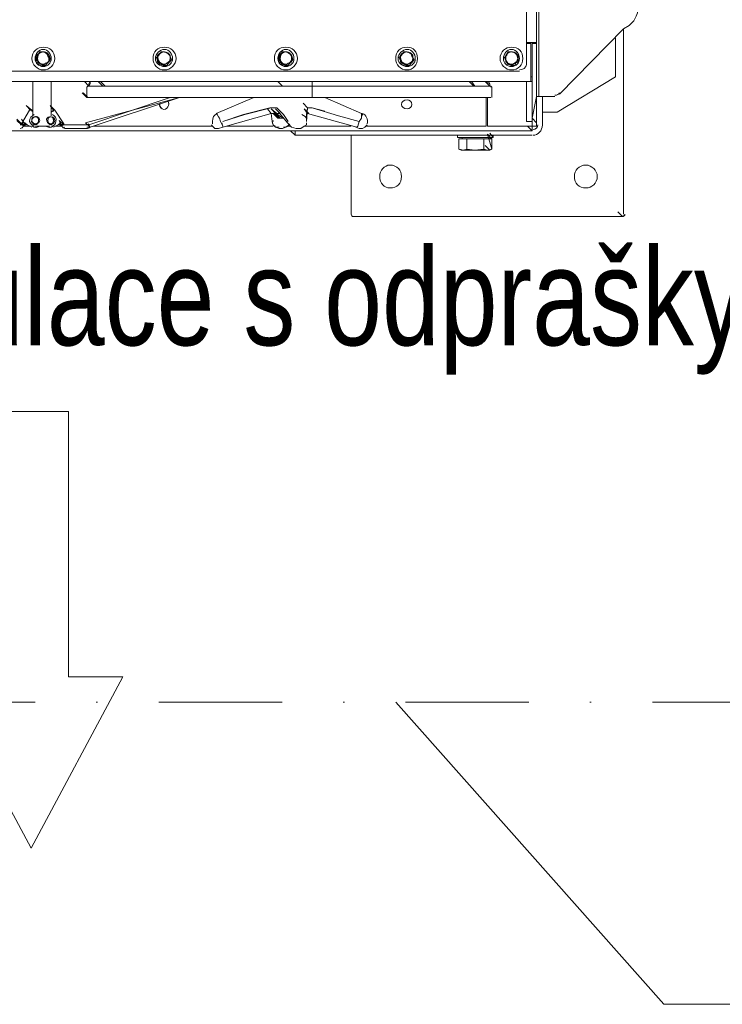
# Model space of a CAD drawing. Header units: millimetres. Extents: x 161070 to 520640, y 9197 to 248394.
# Tile 69 of 137: x 198451 to 199174, y 116426 to 117440. Entities that reach past the tile are written whole.
import ezdxf
from ezdxf.enums import TextEntityAlignment as Align

# ---------------------------------------------------------------- set-up
doc = ezdxf.new("R2010")
doc.units = ezdxf.units.MM
doc.header["$LTSCALE"] = 10
doc.linetypes.add('DASHDOT', pattern=[25.4, 12.7, -6.35, 0, -6.35])
doc.linetypes.add('DASHED2', pattern=[9.525, 6.35, -3.175])
doc.layers.add('VZT Tenka', color=30, linetype='Continuous', lineweight=15)
doc.styles.get("Standard").update_dxf_attribs({"font": 'ic-simplex.shx', "width": 0.8})

# ---------------------------------------------------------------- blocks, each defined once
blk = doc.blocks.new('*U1079', base_point=(136.785581, -160.374938))
at = {"linetype": 'ByBlock'}
for p, q in [((409.873515, -121.693594), (409.873515, -65.820542)), ((586.198007, -160.374938), (409.873515, -65.820542)), ((586.198007, -160.374938), (409.873515, -254.929334)), ((409.873515, -199.056281), (409.873515, -254.929334))]:
    blk.add_line(p, q, dxfattribs=at)
blk.add_lwpolyline([(409.873515, -199.056281), (136.785581, -199.056281), (136.785581, -121.693594), (409.873515, -121.693594)], dxfattribs=at)
blk = doc.blocks.new('*f3183')
at = {"color": 1, "linetype": 'Continuous', "lineweight": 20}
for points in [[(217553.7, 111945), (217553.7, 111945), (217564.3, 111945), (217564.3, 113515.9), (217553.7, 113515.9)], [(217553.7, 111922.6), (217553.7, 112972.6), (217553.7, 112972.6)], [(217553.7, 111922.6), (217553.7, 112972.6), (217553.7, 112972.6)], [(217564.3, 111889.6), (217566.6, 111889.6), (217566.6, 112947.9), (217564.3, 112947.9)], [(217653.8, 112878.4), (217659.7, 112874.8), (217664.4, 112871.3), (217666.8, 112866.6), (217668, 112863), (217668, 111975.7), (217666.8, 111972.1), (217664.4, 111967.4), (217659.7, 111962.7), (217653.8, 111959.2)], [(217587.9, 111892), (217653.8, 111959.2), (217653.8, 111959.2)], [(217653.8, 111768.3), (217653.8, 111959.2), (217653.8, 111959.2)], [(217653.8, 111768.3), (217653.8, 111959.2), (217653.8, 111959.2)], [(217645.6, 111949.7), (217645.6, 111909.7), (217585.5, 111873.2), (217570.2, 111873.2)], [(217558.4, 111943.9), (217553.7, 111943.9), (217553.7, 111943.9)], [(217558.4, 111914.4), (217558.4, 111943.9), (217558.4, 111943.9)], [(217559.6, 111945), (217559.6, 111943.9), (217559.6, 111943.9)], [(217564.3, 111870.8), (217564.3, 111943.9), (217559.6, 111943.9), (217559.6, 111870.8)], [(217564.3, 111945), (217564.3, 111943.9), (217564.3, 111943.9)], [(217056.4, 111935.6), (217052.8, 111935.6), (217050.5, 111932.1), (217048.1, 111929.7), (217050.5, 111926.2), (217051.7, 111922.6), (217055.2, 111921.5)], [(217052.8, 111934.4), (217049.3, 111932.1), (217049.3, 111928.5), (217049.3, 111925), (217052.8, 111923.8)], [(217058.7, 111934.4), (217056.4, 111935.6), (217052.8, 111934.4)], [(217061.1, 111925), (217063.4, 111927.4), (217061.1, 111930.9), (217059.9, 111934.4), (217056.4, 111935.6)], [(217062.3, 111928.5), (217062.3, 111932.1), (217058.7, 111934.4)], [(217058.7, 111923.8), (217062.3, 111925), (217062.3, 111928.5)], [(217181.3, 111935.6), (217177.8, 111935.6), (217175.4, 111932.1), (217173, 111929.7), (217174.2, 111926.2), (217176.6, 111922.6), (217180.1, 111921.5)], [(217177.8, 111934.4), (217174.2, 111932.1), (217174.2, 111928.5), (217174.2, 111925), (217177.8, 111923.8)], [(217183.6, 111934.4), (217180.1, 111935.6), (217177.8, 111934.4)], [(217187.2, 111930.9), (217184.8, 111934.4), (217181.3, 111935.6)], [(217187.2, 111928.5), (217187.2, 111932.1), (217183.6, 111934.4)], [(217183.6, 111923.8), (217187.2, 111925), (217187.2, 111928.5)], [(217186, 111925), (217188.4, 111927.4), (217187.2, 111930.9)], [(217306.2, 111935.6), (217302.7, 111935.6), (217300.3, 111932.1), (217298, 111929.7), (217300.3, 111926.2)], [(217301.5, 111934.4), (217299.1, 111932.1), (217299.1, 111928.5), (217299.1, 111925), (217301.5, 111923.8)], [(217308.6, 111934.4), (217306.2, 111935.6), (217301.5, 111934.4)], [(217312.1, 111930.9), (217309.7, 111934.4), (217306.2, 111935.6)], [(217312.1, 111928.5), (217312.1, 111932.1), (217308.6, 111934.4)], [(217308.6, 111923.8), (217312.1, 111925), (217312.1, 111928.5)], [(217310.9, 111925), (217313.3, 111927.4), (217312.1, 111930.9)], [(217431.1, 111935.6), (217427.6, 111935.6), (217425.2, 111932.1), (217422.9, 111929.7), (217424, 111926.2), (217425.2, 111922.6), (217429.9, 111921.5)], [(217427.6, 111934.4), (217424, 111932.1), (217424, 111928.5), (217424, 111925), (217427.6, 111923.8)], [(217433.5, 111934.4), (217429.9, 111935.6), (217427.6, 111934.4)], [(217435.8, 111930.9), (217434.7, 111934.4), (217431.1, 111935.6)], [(217437, 111928.5), (217437, 111932.1), (217433.5, 111934.4)], [(217433.5, 111923.8), (217437, 111925), (217437, 111928.5)], [(217435.8, 111925), (217438.2, 111927.4), (217435.8, 111930.9)], [(217538.4, 111935.6), (217534.8, 111935.6), (217533.6, 111932.1), (217531.3, 111929.7), (217532.5, 111926.2), (217534.8, 111922.6), (217538.4, 111921.5)], [(217534.8, 111934.4), (217532.5, 111932.1), (217532.5, 111928.5), (217532.5, 111925), (217534.8, 111923.8)], [(217541.9, 111934.4), (217538.4, 111935.6), (217534.8, 111934.4)], [(217544.2, 111930.9), (217543.1, 111934.4), (217538.4, 111935.6)], [(217545.4, 111928.5), (217545.4, 111932.1), (217541.9, 111934.4)], [(217541.9, 111923.8), (217545.4, 111925), (217545.4, 111928.5)], [(217543.1, 111925), (217545.4, 111927.4), (217544.2, 111930.9)], [(217052.8, 111923.8), (217056.4, 111921.5), (217058.7, 111923.8)], [(217055.2, 111921.5), (217058.7, 111921.5), (217061.1, 111925)], [(217177.8, 111923.8), (217180.1, 111921.5), (217183.6, 111923.8)], [(217180.1, 111921.5), (217183.6, 111921.5), (217186, 111925)], [(217300.3, 111926.2), (217301.5, 111922.6), (217305, 111921.5)], [(217301.5, 111923.8), (217306.2, 111921.5), (217308.6, 111923.8)], [(217305, 111921.5), (217308.6, 111921.5), (217310.9, 111925)], [(217427.6, 111923.8), (217429.9, 111921.5), (217433.5, 111923.8)], [(217429.9, 111921.5), (217433.5, 111921.5), (217435.8, 111925)], [(217534.8, 111923.8), (217538.4, 111921.5), (217541.9, 111923.8)], [(217538.4, 111921.5), (217541.9, 111921.5), (217543.1, 111925)], [(216565, 111915.6), (217546.6, 111915.6), (217546.6, 111915.6)], [(217558.4, 111914.4), (217558.4, 111905), (217558.4, 111905)], [(217559.6, 111909.7), (217558.4, 111909.7), (217558.4, 111909.7)], [(217553.7, 111905), (216557.9, 111905), (216557.9, 111905)], [(217045.8, 111869.6), (217045.8, 111905), (217045.8, 111905)], [(217064.6, 111905), (217064.6, 111869.6), (217064.6, 111869.6)], [(217103.5, 111900.3), (217098.8, 111905), (217098.8, 111905)], [(217103.5, 111900.3), (217098.8, 111905), (217098.8, 111905)], [(217102.3, 111900.3), (217101.2, 111899.1), (217101.2, 111888.5)], [(217101.2, 111899.1), (217102.3, 111900.3), (217103.5, 111900.3), (217104.7, 111900.3), (217107.1, 111900.3), (217110.6, 111900.3), (217114.1, 111900.3), (217120, 111900.3), (217130.6, 111900.3), (217143.6, 111900.3), (217158.9, 111900.3), (217175.4, 111900.3), (217195.4, 111900.3), (217215.5, 111900.3), (217236.7, 111900.3), (217285, 111900.3), (217333.3, 111900.3), (217333.3, 111899.1)], [(217333.3, 111899.1), (217333.3, 111888.5), (217285, 111888.5), (217236.7, 111888.5), (217215.5, 111888.5), (217194.3, 111888.5), (217174.2, 111888.5), (217157.7, 111888.5), (217142.4, 111888.5), (217130.6, 111888.5), (217117.7, 111888.5), (217112.9, 111888.5), (217109.4, 111888.5), (217107.1, 111888.5), (217104.7, 111888.5), (217102.3, 111888.5), (217101.2, 111888.5), (217101.2, 111899.1)], [(217104.7, 111905), (217103.5, 111902.6), (217103.5, 111900.3), (217103.5, 111900.3)], [(217333.3, 111905), (217333.3, 111900.3), (217285, 111900.3), (217237.9, 111900.3), (217215.5, 111900.3), (217195.4, 111900.3), (217176.6, 111900.3), (217158.9, 111900.3), (217144.8, 111900.3), (217131.8, 111900.3), (217120, 111900.3), (217115.3, 111900.3), (217111.8, 111900.3), (217108.2, 111900.3), (217107.1, 111900.3), (217104.7, 111900.3), (217103.5, 111900.3), (217104.7, 111902.6), (217104.7, 111905)], [(217333.3, 111900.3), (217289.7, 111900.3), (217247.3, 111900.3), (217227.3, 111900.3), (217207.2, 111900.3), (217189.5, 111900.3), (217173, 111900.3), (217157.7, 111900.3), (217144.8, 111900.3), (217133, 111900.3), (217122.4, 111900.3), (217112.9, 111900.3), (217110.6, 111900.3), (217107.1, 111900.3), (217104.7, 111900.3), (217103.5, 111900.3)], [(217117.7, 111900.3), (217112.9, 111905), (217112.9, 111905)], [(217120, 111900.3), (217115.3, 111905), (217115.3, 111905)], [(217302.7, 111900.3), (217298, 111905), (217298, 111905)], [(217514.8, 111900.3), (217512.4, 111900.3), (217508.9, 111900.3), (217503, 111900.3), (217497.1, 111900.3), (217488.9, 111900.3), (217479.4, 111900.3), (217468.8, 111900.3), (217457, 111900.3), (217444.1, 111900.3), (217429.9, 111900.3), (217415.8, 111900.3), (217400.5, 111900.3), (217367.5, 111900.3), (217333.3, 111900.3)], [(217340.4, 111900.3), (217333.3, 111900.3), (217333.3, 111900.3)], [(217513.6, 111900.3), (217511.3, 111900.3), (217507.7, 111900.3), (217503, 111900.3), (217495.9, 111900.3), (217487.7, 111900.3), (217478.3, 111900.3), (217467.7, 111900.3), (217457, 111900.3), (217444.1, 111900.3), (217429.9, 111900.3), (217414.6, 111900.3), (217400.5, 111900.3), (217367.5, 111900.3), (217333.3, 111900.3)], [(217499.5, 111900.3), (217494.8, 111905), (217494.8, 111905)], [(217500.6, 111900.3), (217497.1, 111905), (217497.1, 111905)], [(217499.5, 111900.3), (217500.6, 111900.3), (217500.6, 111900.3)], [(217500.6, 111900.3), (217501.8, 111900.3), (217501.8, 111900.3)], [(217516, 111900.3), (217511.3, 111905), (217516, 111902.6), (217514.8, 111905)], [(217516, 111900.3), (217513.6, 111900.3), (217513.6, 111900.3)], [(217516, 111900.3), (217516, 111902.6), (217514.8, 111905)], [(217517.1, 111900.3), (217514.8, 111900.3), (217514.8, 111900.3)], [(217517.1, 111899.1), (217517.1, 111900.3), (217517.1, 111900.3)], [(217518.3, 111888.5), (217518.3, 111899.1), (217517.1, 111900.3)], [(217559.6, 111905), (217553.7, 111905), (217553.7, 111876.7)], [(217101.2, 111888.5), (217096.4, 111893.2), (217096.4, 111893.2)], [(217516, 111888.5), (217513.6, 111888.5), (217510.1, 111888.5), (217505.4, 111888.5), (217498.3, 111888.5), (217490, 111888.5), (217479.4, 111888.5), (217470, 111888.5), (217458.2, 111888.5), (217445.3, 111888.5), (217431.1, 111888.5), (217417, 111888.5), (217400.5, 111888.5), (217368.7, 111888.5), (217333.3, 111888.5), (217285, 111888.5), (217236.7, 111888.5), (217215.5, 111888.5), (217194.3, 111888.5), (217175.4, 111888.5), (217157.7, 111888.5), (217142.4, 111888.5), (217130.6, 111888.5), (217118.8, 111888.5), (217112.9, 111888.5), (217109.4, 111888.5), (217107.1, 111888.5), (217104.7, 111888.5), (217102.3, 111888.5), (217102.3, 111888.5), (217097.6, 111893.2)], [(217104.7, 111857.8), (217100, 111862.5), (217196.6, 111888.5)], [(217196.6, 111888.5), (217104.7, 111857.8), (217103.5, 111860.2), (217187.2, 111888.5)], [(217273.2, 111888.5), (217234.3, 111872), (217234.3, 111872)], [(217343.9, 111888.5), (217333.3, 111888.5), (217333.3, 111888.5)], [(217385.2, 111870.8), (217384, 111872), (217346.3, 111888.5)], [(217512.4, 111888.5), (217512.4, 111859), (217512.4, 111859)], [(217513.6, 111888.5), (217513.6, 111859), (217513.6, 111859)], [(217517.1, 111888.5), (217516, 111888.5), (217516, 111888.5)], [(217517.1, 111888.5), (217516, 111888.5), (217516, 111888.5)], [(217564.3, 111862.5), (217559.6, 111867.3), (217564.3, 111889.6)], [(217564.3, 111862.5), (217564.3, 111889.6), (217564.3, 111889.6)], [(217583.1, 111889.6), (217566.6, 111889.6), (217566.6, 111889.6)], [(217570.2, 111860.2), (217570.2, 111889.6), (217570.2, 111889.6)], [(217043.4, 111875.5), (217038.7, 111880.2), (217044.6, 111875.5), (217044.6, 111874.3), (217045.8, 111874.3), (217045.8, 111873.2)], [(217068.2, 111875.5), (217063.4, 111880.2), (217067, 111875.5), (217067, 111875.5), (217065.8, 111874.3), (217064.6, 111873.2)], [(217241.4, 111863.7), (217262.6, 111870.8), (217289.7, 111877.9), (217290.9, 111877.9)], [(217290.9, 111877.9), (217263.8, 111870.8), (217241.4, 111863.7)], [(217290.9, 111872), (217287.4, 111876.7), (217287.4, 111876.7)], [(217290.9, 111877.9), (217294.4, 111877.9), (217295.6, 111877.9)], [(217293.2, 111872), (217295.6, 111872), (217290.9, 111876.7), (217296.8, 111872), (217299.1, 111872), (217300.3, 111872), (217295.6, 111876.7)], [(217295.6, 111877.9), (217296.8, 111877.9), (217303.8, 111870.8), (217308.6, 111863.7)], [(217327.4, 111863.7), (217327.4, 111870.8), (217328.6, 111877.9), (217323.9, 111882.6)], [(217327.4, 111872), (217328.6, 111872), (217328.6, 111872), (217329.8, 111872), (217325.1, 111876.7), (217328.6, 111872)], [(217327.4, 111863.7), (217328.6, 111877.9), (217328.6, 111877.9)], [(217328.6, 111877.9), (217328.6, 111877.9), (217332.1, 111877.9), (217333.3, 111877.9)], [(217332.1, 111877.9), (217333.3, 111877.9), (217333.3, 111877.9)], [(217333.3, 111877.9), (217346.3, 111874.3), (217346.3, 111874.3)], [(217385.2, 111870.8), (217384, 111868.4), (217384, 111867.3), (217381.6, 111863.7), (217360.4, 111869.6), (217333.3, 111877.9)], [(217559.6, 111863.7), (217553.7, 111863.7), (217553.7, 111876.7)], [(217045.8, 111873.2), (217045.8, 111874.3), (217044.6, 111875.5), (217044.6, 111875.5), (217043.4, 111875.5), (217043.4, 111875.5), (217042.2, 111875.5), (217034, 111861.4)], [(217074.1, 111862.5), (217075.2, 111862.5), (217077.6, 111861.4), (217068.2, 111875.5), (217068.2, 111875.5), (217067, 111875.5), (217067, 111874.3), (217065.8, 111874.3), (217064.6, 111873.2)], [(217233.1, 111856.7), (217234.3, 111856.7), (217236.7, 111856.7), (217241.4, 111857.8), (217290.9, 111872)], [(217241.4, 111857.8), (217241.4, 111859), (217239, 111863.7), (217237.9, 111867.3), (217236.7, 111868.4), (217235.5, 111870.8), (217234.3, 111872)], [(217290.9, 111872), (217292.1, 111863.7), (217292.1, 111863.7)], [(217293.2, 111872), (217290.9, 111872), (217290.9, 111872)], [(217298, 111867.3), (217293.2, 111872), (217299.1, 111867.3), (217300.3, 111867.3), (217295.6, 111872), (217303.8, 111867.3)], [(217299.1, 111867.3), (217294.4, 111872), (217294.4, 111872)], [(217299.1, 111867.3), (217303.8, 111867.3), (217300.3, 111867.3), (217295.6, 111872), (217299.1, 111867.3), (217298, 111867.3)], [(217298, 111874.3), (217309.7, 111860.2), (217309.7, 111860.2)], [(217298, 111872), (217298, 111867.3), (217299.1, 111867.3)], [(217299.1, 111867.3), (217303.8, 111867.3), (217303.8, 111867.3)], [(217328.6, 111872), (217379.3, 111857.8), (217379.3, 111857.8)], [(217384, 111872), (217384, 111870.8), (217384, 111868.4), (217384, 111867.3), (217381.6, 111863.7)], [(217564.3, 111870.8), (217564.3, 111859), (217559.6, 111859), (217559.6, 111870.8)], [(217559.6, 111859), (217559.6, 111854.3), (216552, 111854.3), (216552, 111859)], [(217034, 111861.4), (217029.3, 111866.1), (217029.3, 111866.1)], [(217034, 111860.2), (217029.3, 111864.9), (217036.3, 111859), (217037.5, 111859)], [(217037.5, 111861.4), (217034, 111866.1), (217034, 111866.1)], [(217034, 111861.4), (217036.3, 111862.5), (217037.5, 111862.5), (217039.9, 111860.2)], [(217037.5, 111860.2), (217037.5, 111859), (217034, 111860.2), (217034, 111861.4), (217035.2, 111861.4)], [(217036.3, 111859), (217034, 111861.4), (217037.5, 111860.2), (217038.7, 111861.4)], [(217036.3, 111859), (217036.3, 111859), (217034, 111860.2), (217034, 111861.4)], [(217035.2, 111861.4), (217035.2, 111862.5), (217035.2, 111862.5)], [(217035.2, 111861.4), (217037.5, 111860.2), (217038.7, 111860.2)], [(217037.5, 111860.2), (217036.3, 111860.2), (217036.3, 111859)], [(217043.4, 111859), (217036.3, 111859), (217036.3, 111859)], [(217037.5, 111862.5), (217039.9, 111860.2), (217039.9, 111860.2)], [(217039.9, 111860.2), (217044.6, 111857.8), (217044.6, 111857.8)], [(217039.9, 111860.2), (217044.6, 111857.8), (217044.6, 111857.8)], [(217063.4, 111859), (217048.1, 111859), (217048.1, 111859)], [(217058.7, 111859), (217052.8, 111859), (217052.8, 111859)], [(217067, 111857.8), (217071.7, 111860.2), (217071.7, 111860.2)], [(217067, 111857.8), (217071.7, 111860.2), (217071.7, 111860.2)], [(217075.2, 111859), (217068.2, 111859), (217068.2, 111859)], [(217071.7, 111860.2), (217074.1, 111862.5), (217072.9, 111860.2)], [(217071.7, 111860.2), (217074.1, 111861.4), (217074.1, 111861.4)], [(217077.6, 111860.2), (217072.9, 111864.9), (217075.2, 111859), (217074.1, 111859)], [(217072.9, 111861.4), (217074.1, 111860.2), (217076.4, 111861.4)], [(217072.9, 111860.2), (217074.1, 111860.2), (217077.6, 111861.4)], [(217076.4, 111861.4), (217077.6, 111861.4), (217074.1, 111859), (217074.1, 111860.2)], [(217077.6, 111861.4), (217077.6, 111860.2), (217075.2, 111859), (217074.1, 111859)], [(217077.6, 111861.4), (217077.6, 111860.2), (217074.1, 111859)], [(217074.1, 111859), (217074.1, 111860.2), (217074.1, 111860.2)], [(217078.8, 111860.2), (217101.2, 111860.2), (217101.2, 111860.2)], [(217078.8, 111856.7), (217101.2, 111856.7), (217101.2, 111856.7)], [(217079.9, 111856.7), (217101.2, 111856.7), (217101.2, 111856.7)], [(217230.8, 111859), (217108.2, 111859), (217108.2, 111859)], [(217229.6, 111860.2), (217230.8, 111859), (217233.1, 111856.7)], [(217241.4, 111857.8), (217241.4, 111859), (217240.2, 111862.5)], [(217293.2, 111859), (217244.9, 111859), (217244.9, 111859)], [(217295.6, 111859), (217293.2, 111860.2), (217292.1, 111863.7)], [(217292.1, 111862.5), (217293.2, 111860.2), (217295.6, 111857.8)], [(217295.6, 111857.8), (217299.1, 111856.7), (217302.7, 111856.7), (217306.2, 111857.8), (217309.7, 111860.2)], [(217299.1, 111857.8), (217295.6, 111857.8), (217295.6, 111857.8)], [(217308.6, 111859), (217306.2, 111857.8), (217303.8, 111857.8)], [(217308.6, 111859), (217309.7, 111860.2), (217309.7, 111860.2)], [(217310.9, 111859), (217308.6, 111859), (217308.6, 111859)], [(217309.7, 111861.4), (217310.9, 111859), (217312.1, 111857.8)], [(217312.1, 111857.8), (217316.8, 111856.7), (217321.5, 111856.7), (217325.1, 111859), (217327.4, 111860.2), (217327.4, 111862.5)], [(217373.4, 111859), (217325.1, 111859), (217325.1, 111859)], [(217378.1, 111857.8), (217381.6, 111856.7), (217385.2, 111856.7), (217387.5, 111857.8), (217389.9, 111860.2)], [(217381.6, 111863.7), (217380.4, 111859), (217379.3, 111857.8), (217379.3, 111857.8)], [(217381.6, 111863.7), (217380.4, 111859), (217379.3, 111857.8), (217379.3, 111857.8)], [(217512.4, 111859), (217388.7, 111859), (217388.7, 111859)], [(217513.6, 111859), (217516, 111859), (217516, 111859)], [(217516, 111859), (217557.2, 111859), (217557.2, 111859)], [(217559.6, 111854.3), (217554.9, 111859), (217554.9, 111859)], [(217557.2, 111859), (217559.6, 111859), (217559.6, 111859)], [(217564.3, 111860.2), (217564.3, 111862.5), (217564.3, 111862.5)], [(217315.6, 111849.6), (217310.9, 111854.3), (217310.9, 111854.3)], [(217315.6, 111854.3), (217315.6, 111849.6), (217315.6, 111849.6)], [(217315.6, 111854.3), (217315.6, 111849.6), (217559.6, 111849.6)], [(217373.4, 111849.6), (217373.4, 111768.3), (217373.4, 111768.3)], [(217483, 111847.2), (217519.5, 111847.2), (217516, 111851.9)], [(217483, 111849.6), (217483, 111847.2), (217483, 111847.2)], [(217488.9, 111834.3), (217484.1, 111835.4), (217484.1, 111846), (217492.4, 111846)], [(217487.7, 111847.2), (217487.7, 111846), (217487.7, 111846)], [(217500.6, 111834.3), (217492.4, 111835.4), (217492.4, 111846), (217510.1, 111846)], [(217518.3, 111846), (217513.6, 111850.8), (217518.3, 111835.4)], [(217516, 111846), (217516, 111847.2), (217516, 111847.2)], [(217516, 111846), (217516, 111847.2), (217516, 111847.2)], [(217519.5, 111847.2), (217519.5, 111849.6), (217519.5, 111849.6)], [(217519.5, 111847.2), (217519.5, 111849.6), (217519.5, 111849.6)], [(217516, 111834.3), (217511.3, 111839), (217511.3, 111839)], [(217484.1, 111835.4), (217486.5, 111834.3), (217486.5, 111834.3)], [(217488.9, 111834.3), (217486.5, 111834.3), (217486.5, 111834.3)], [(217492.4, 111835.4), (217488.9, 111834.3), (217500.6, 111834.3)], [(217510.1, 111835.4), (217500.6, 111834.3), (217513.6, 111834.3)], [(217513.6, 111834.3), (217516, 111834.3), (217516, 111834.3)], [(217516, 111834.3), (217518.3, 111835.4), (217518.3, 111835.4)], [(217375.7, 111765.9), (217652.7, 111765.9), (217652.7, 111765.9)], [(217652.7, 111765.9), (217648, 111770.6), (217648, 111770.6)]]:
    blk.add_lwpolyline(points, dxfattribs=at)
for points in [[(217103.5, 111900.3), (217103.5, 111900.3)], [(217316.8, 111900.3), (217316.8, 111900.3)], [(217333.3, 111900.3), (217333.3, 111900.3)], [(217564.3, 111862.5), (217564.3, 111862.5)], [(217513.6, 111834.3), (217510.1, 111835.4), (217510.1, 111846), (217518.3, 111846), (217518.3, 111835.4)]]:
    blk.add_lwpolyline(points, close=True, dxfattribs=at)
for points, knots in [([(217068.2, 111928.5), (217068.2, 111935.6), (217063.4, 111940.3), (217056.4, 111940.3), (217056.4, 111940.3), (217050.5, 111940.3), (217044.6, 111935.6), (217044.6, 111928.5), (217044.6, 111928.5), (217044.6, 111922.6), (217050.5, 111916.8), (217056.4, 111916.8), (217056.4, 111916.8), (217063.4, 111916.8), (217068.2, 111922.6), (217068.2, 111928.5)], [0, 0, 0, 0, 0.0625, 0.0625, 0.0625, 0.062501, 0.125, 0.125, 0.125, 0.125001, 0.1875, 0.1875, 0.1875, 0.187501, 1, 1, 1, 1]), ([(217064.6, 111928.5), (217064.6, 111933.3), (217061.1, 111938), (217056.4, 111938), (217056.4, 111938), (217051.7, 111938), (217048.1, 111933.3), (217048.1, 111928.5), (217048.1, 111928.5), (217048.1, 111923.8), (217051.7, 111920.3), (217056.4, 111920.3), (217056.4, 111920.3), (217061.1, 111920.3), (217064.6, 111923.8), (217064.6, 111928.5)], [0, 0, 0, 0, 0.0625, 0.0625, 0.0625, 0.062501, 0.125, 0.125, 0.125, 0.125001, 0.1875, 0.1875, 0.1875, 0.187501, 1, 1, 1, 1]), ([(217193.1, 111928.5), (217193.1, 111935.6), (217187.2, 111940.3), (217181.3, 111940.3), (217181.3, 111940.3), (217174.2, 111940.3), (217169.5, 111935.6), (217169.5, 111928.5), (217169.5, 111928.5), (217169.5, 111922.6), (217174.2, 111916.8), (217181.3, 111916.8), (217181.3, 111916.8), (217187.2, 111916.8), (217193.1, 111922.6), (217193.1, 111928.5)], [0, 0, 0, 0, 0.0625, 0.0625, 0.0625, 0.062501, 0.125, 0.125, 0.125, 0.125001, 0.1875, 0.1875, 0.1875, 0.187501, 1, 1, 1, 1]), ([(217189.5, 111928.5), (217189.5, 111933.3), (217186, 111938), (217181.3, 111938), (217181.3, 111938), (217176.6, 111938), (217171.9, 111933.3), (217171.9, 111928.5), (217171.9, 111928.5), (217171.9, 111923.8), (217176.6, 111920.3), (217181.3, 111920.3), (217181.3, 111920.3), (217186, 111920.3), (217189.5, 111923.8), (217189.5, 111928.5)], [0, 0, 0, 0, 0.0625, 0.0625, 0.0625, 0.062501, 0.125, 0.125, 0.125, 0.125001, 0.1875, 0.1875, 0.1875, 0.187501, 1, 1, 1, 1]), ([(217318, 111928.5), (217318, 111935.6), (217312.1, 111940.3), (217306.2, 111940.3), (217306.2, 111940.3), (217299.1, 111940.3), (217294.4, 111935.6), (217294.4, 111928.5), (217294.4, 111928.5), (217294.4, 111922.6), (217299.1, 111916.8), (217306.2, 111916.8), (217306.2, 111916.8), (217312.1, 111916.8), (217318, 111922.6), (217318, 111928.5)], [0, 0, 0, 0, 0.0625, 0.0625, 0.0625, 0.062501, 0.125, 0.125, 0.125, 0.125001, 0.1875, 0.1875, 0.1875, 0.187501, 1, 1, 1, 1]), ([(217314.5, 111928.5), (217314.5, 111933.3), (217310.9, 111938), (217306.2, 111938), (217306.2, 111938), (217301.5, 111938), (217298, 111933.3), (217298, 111928.5), (217298, 111928.5), (217298, 111923.8), (217301.5, 111920.3), (217306.2, 111920.3), (217306.2, 111920.3), (217310.9, 111920.3), (217314.5, 111923.8), (217314.5, 111928.5)], [0, 0, 0, 0, 0.0625, 0.0625, 0.0625, 0.062501, 0.125, 0.125, 0.125, 0.125001, 0.1875, 0.1875, 0.1875, 0.187501, 1, 1, 1, 1]), ([(217441.7, 111928.5), (217441.7, 111935.6), (217437, 111940.3), (217431.1, 111940.3), (217431.1, 111940.3), (217424, 111940.3), (217419.3, 111935.6), (217419.3, 111928.5), (217419.3, 111928.5), (217419.3, 111922.6), (217424, 111916.8), (217431.1, 111916.8), (217431.1, 111916.8), (217437, 111916.8), (217441.7, 111922.6), (217441.7, 111928.5)], [0, 0, 0, 0, 0.0625, 0.0625, 0.0625, 0.062501, 0.125, 0.125, 0.125, 0.125001, 0.1875, 0.1875, 0.1875, 0.187501, 1, 1, 1, 1]), ([(217439.4, 111928.5), (217439.4, 111933.3), (217435.8, 111938), (217431.1, 111938), (217431.1, 111938), (217426.4, 111938), (217421.7, 111933.3), (217421.7, 111928.5), (217421.7, 111928.5), (217421.7, 111923.8), (217426.4, 111920.3), (217431.1, 111920.3), (217431.1, 111920.3), (217435.8, 111920.3), (217439.4, 111923.8), (217439.4, 111928.5)], [0, 0, 0, 0, 0.0625, 0.0625, 0.0625, 0.062501, 0.125, 0.125, 0.125, 0.125001, 0.1875, 0.1875, 0.1875, 0.187501, 1, 1, 1, 1]), ([(217550.1, 111928.5), (217550.1, 111935.6), (217545.4, 111940.3), (217538.4, 111940.3), (217538.4, 111940.3), (217532.5, 111940.3), (217526.6, 111935.6), (217526.6, 111928.5), (217526.6, 111928.5), (217526.6, 111922.6), (217532.5, 111916.8), (217538.4, 111916.8), (217538.4, 111916.8), (217545.4, 111916.8), (217550.1, 111922.6), (217550.1, 111928.5)], [0, 0, 0, 0, 0.0625, 0.0625, 0.0625, 0.062501, 0.125, 0.125, 0.125, 0.125001, 0.1875, 0.1875, 0.1875, 0.187501, 1, 1, 1, 1]), ([(217546.6, 111928.5), (217546.6, 111933.3), (217543.1, 111938), (217538.4, 111938), (217538.4, 111938), (217533.6, 111938), (217530.1, 111933.3), (217530.1, 111928.5), (217530.1, 111928.5), (217530.1, 111923.8), (217533.6, 111920.3), (217538.4, 111920.3), (217538.4, 111920.3), (217543.1, 111920.3), (217546.6, 111923.8), (217546.6, 111928.5)], [0, 0, 0, 0, 0.0625, 0.0625, 0.0625, 0.062501, 0.125, 0.125, 0.125, 0.125001, 0.1875, 0.1875, 0.1875, 0.187501, 1, 1, 1, 1]), ([(217176.6, 111882.6), (217175.4, 111880.2), (217176.6, 111877.9), (217178.9, 111876.7), (217178.9, 111876.7), (217181.3, 111875.5), (217183.6, 111876.7), (217184.8, 111879), (217184.8, 111879), (217186, 111880.2), (217186, 111883.8), (217184.8, 111884.9)], [0, 0, 0, 0, 0.083333, 0.083333, 0.083333, 0.083334, 0.166667, 0.166667, 0.166667, 0.166668, 1, 1, 1, 1]), ([(217176.6, 111881.4), (217175.4, 111880.2), (217177.8, 111877.9), (217178.9, 111876.7), (217178.9, 111876.7), (217181.3, 111875.5), (217183.6, 111876.7), (217184.8, 111879), (217184.8, 111879), (217186, 111880.2), (217186, 111882.6), (217184.8, 111884.9)], [0, 0, 0, 0, 0.083333, 0.083333, 0.083333, 0.083334, 0.166667, 0.166667, 0.166667, 0.166668, 1, 1, 1, 1]), ([(217435.8, 111881.4), (217435.8, 111883.8), (217433.5, 111886.1), (217431.1, 111886.1), (217431.1, 111886.1), (217427.6, 111886.1), (217425.2, 111883.8), (217425.2, 111881.4), (217425.2, 111881.4), (217425.2, 111879), (217427.6, 111876.7), (217431.1, 111876.7), (217431.1, 111876.7), (217433.5, 111876.7), (217435.8, 111879), (217435.8, 111881.4)], [0, 0, 0, 0, 0.0625, 0.0625, 0.0625, 0.062501, 0.125, 0.125, 0.125, 0.125001, 0.1875, 0.1875, 0.1875, 0.187501, 1, 1, 1, 1]), ([(217435.8, 111881.4), (217435.8, 111883.8), (217433.5, 111886.1), (217431.1, 111886.1), (217431.1, 111886.1), (217427.6, 111886.1), (217425.2, 111883.8), (217425.2, 111881.4), (217425.2, 111881.4), (217425.2, 111879), (217427.6, 111876.7), (217431.1, 111876.7), (217431.1, 111876.7), (217433.5, 111876.7), (217435.8, 111879), (217435.8, 111881.4)], [0, 0, 0, 0, 0.0625, 0.0625, 0.0625, 0.062501, 0.125, 0.125, 0.125, 0.125001, 0.1875, 0.1875, 0.1875, 0.187501, 1, 1, 1, 1]), ([(217047, 111870.8), (217044.6, 111869.6), (217042.2, 111867.3), (217042.2, 111863.7), (217042.2, 111863.7), (217043.4, 111861.4), (217045.8, 111859), (217048.1, 111859)], [0, 0, 0, 0, 0.125, 0.125, 0.125, 0.125001, 1, 1, 1, 1]), ([(217047, 111868.4), (217045.8, 111868.4), (217044.6, 111867.3), (217044.6, 111864.9), (217044.6, 111864.9), (217043.4, 111863.7), (217045.8, 111861.4), (217047, 111861.4)], [0, 0, 0, 0, 0.125, 0.125, 0.125, 0.125001, 1, 1, 1, 1]), ([(217051.7, 111864.9), (217051.7, 111867.3), (217050.5, 111868.4), (217048.1, 111868.4), (217048.1, 111868.4), (217047, 111868.4), (217044.6, 111867.3), (217044.6, 111864.9), (217044.6, 111864.9), (217044.6, 111862.5), (217047, 111861.4), (217048.1, 111861.4), (217048.1, 111861.4), (217050.5, 111861.4), (217051.7, 111862.5), (217051.7, 111864.9)], [0, 0, 0, 0, 0.0625, 0.0625, 0.0625, 0.062501, 0.125, 0.125, 0.125, 0.125001, 0.1875, 0.1875, 0.1875, 0.187501, 1, 1, 1, 1]), ([(217051.7, 111864.9), (217051.7, 111867.3), (217050.5, 111868.4), (217048.1, 111868.4), (217048.1, 111868.4), (217047, 111868.4), (217044.6, 111867.3), (217044.6, 111864.9), (217044.6, 111864.9), (217044.6, 111862.5), (217047, 111861.4), (217048.1, 111861.4), (217048.1, 111861.4), (217050.5, 111861.4), (217051.7, 111862.5), (217051.7, 111864.9)], [0, 0, 0, 0, 0.0625, 0.0625, 0.0625, 0.062501, 0.125, 0.125, 0.125, 0.125001, 0.1875, 0.1875, 0.1875, 0.187501, 1, 1, 1, 1]), ([(217045.8, 111861.4), (217047, 111860.2), (217049.3, 111860.2), (217050.5, 111861.4), (217050.5, 111861.4), (217051.7, 111862.5), (217052.8, 111863.7), (217052.8, 111864.9), (217052.8, 111864.9), (217052.8, 111866.1), (217051.7, 111868.4), (217050.5, 111868.4)], [0, 0, 0, 0, 0.083333, 0.083333, 0.083333, 0.083334, 0.166667, 0.166667, 0.166667, 0.166668, 1, 1, 1, 1]), ([(217068.2, 111864.9), (217068.2, 111867.3), (217067, 111868.4), (217064.6, 111868.4), (217064.6, 111868.4), (217062.3, 111869.6), (217059.9, 111867.3), (217059.9, 111866.1), (217059.9, 111866.1), (217059.9, 111863.7), (217061.1, 111861.4), (217063.4, 111861.4)], [0, 0, 0, 0, 0.083333, 0.083333, 0.083333, 0.083334, 0.166667, 0.166667, 0.166667, 0.166668, 1, 1, 1, 1]), ([(217067, 111864.9), (217067, 111867.3), (217065.8, 111868.4), (217064.6, 111868.4), (217064.6, 111868.4), (217062.3, 111868.4), (217061.1, 111867.3), (217061.1, 111864.9), (217061.1, 111864.9), (217061.1, 111862.5), (217062.3, 111861.4), (217064.6, 111861.4), (217064.6, 111861.4), (217065.8, 111861.4), (217067, 111862.5), (217067, 111864.9)], [0, 0, 0, 0, 0.0625, 0.0625, 0.0625, 0.062501, 0.125, 0.125, 0.125, 0.125001, 0.1875, 0.1875, 0.1875, 0.187501, 1, 1, 1, 1]), ([(217067, 111864.9), (217067, 111867.3), (217065.8, 111868.4), (217064.6, 111868.4), (217064.6, 111868.4), (217062.3, 111868.4), (217061.1, 111867.3), (217061.1, 111864.9), (217061.1, 111864.9), (217061.1, 111862.5), (217062.3, 111861.4), (217064.6, 111861.4), (217064.6, 111861.4), (217065.8, 111861.4), (217067, 111862.5), (217067, 111864.9)], [0, 0, 0, 0, 0.0625, 0.0625, 0.0625, 0.062501, 0.125, 0.125, 0.125, 0.125001, 0.1875, 0.1875, 0.1875, 0.187501, 1, 1, 1, 1]), ([(217064.6, 111859), (217067, 111859), (217069.3, 111861.4), (217069.3, 111863.7), (217069.3, 111863.7), (217070.5, 111867.3), (217068.2, 111869.6), (217065.8, 111870.8)], [0, 0, 0, 0, 0.125, 0.125, 0.125, 0.125001, 1, 1, 1, 1]), ([(217062.3, 111861.4), (217063.4, 111860.2), (217064.6, 111860.2), (217065.8, 111861.4), (217065.8, 111861.4), (217067, 111861.4), (217068.2, 111863.7), (217068.2, 111864.9)], [0, 0, 0, 0, 0.125, 0.125, 0.125, 0.125001, 1, 1, 1, 1]), ([(217425.2, 111807.2), (217425.2, 111813.1), (217420.5, 111818.9), (217413.4, 111818.9), (217413.4, 111818.9), (217407.6, 111818.9), (217402.8, 111813.1), (217402.8, 111807.2), (217402.8, 111807.2), (217402.8, 111800.1), (217407.6, 111795.4), (217413.4, 111795.4), (217413.4, 111795.4), (217420.5, 111795.4), (217425.2, 111800.1), (217425.2, 111807.2)], [0, 0, 0, 0, 0.0625, 0.0625, 0.0625, 0.062501, 0.125, 0.125, 0.125, 0.125001, 0.1875, 0.1875, 0.1875, 0.187501, 1, 1, 1, 1]), ([(217413.4, 111818.9), (217407.6, 111818.9), (217402.8, 111813.1), (217402.8, 111807.2), (217402.8, 111807.2), (217402.8, 111800.1), (217407.6, 111795.4), (217413.4, 111795.4)], [0, 0, 0, 0, 0.125, 0.125, 0.125, 0.125001, 1, 1, 1, 1]), ([(217626.7, 111807.2), (217626.7, 111813.1), (217620.8, 111818.9), (217615, 111818.9), (217615, 111818.9), (217607.9, 111818.9), (217603.2, 111813.1), (217603.2, 111807.2), (217603.2, 111807.2), (217603.2, 111800.1), (217607.9, 111795.4), (217615, 111795.4), (217615, 111795.4), (217620.8, 111795.4), (217626.7, 111800.1), (217626.7, 111807.2)], [0, 0, 0, 0, 0.0625, 0.0625, 0.0625, 0.062501, 0.125, 0.125, 0.125, 0.125001, 0.1875, 0.1875, 0.1875, 0.187501, 1, 1, 1, 1]), ([(217615, 111818.9), (217607.9, 111818.9), (217603.2, 111813.1), (217603.2, 111807.2), (217603.2, 111807.2), (217603.2, 111800.1), (217607.9, 111795.4), (217615, 111795.4)], [0, 0, 0, 0, 0.125, 0.125, 0.125, 0.125001, 1, 1, 1, 1]), ([(217652.7, 111765.9), (217653.8, 111765.9), (217653.8, 111767.1), (217655, 111767.1), (217655, 111767.1), (217655, 111767.1), (217655, 111768.3), (217655, 111768.3)], [0, 0, 0, 0, 0.125, 0.125, 0.125, 0.125001, 1, 1, 1, 1])]:
    blk.add_open_spline(points, degree=3, knots=knots, dxfattribs=at)
for points in [[(217051.7, 111933.3), (217050.5, 111930.9), (217049.3, 111928.5), (217050.5, 111926.2)], [(217052.8, 111934.4), (217051.7, 111933.3), (217050.5, 111930.9), (217050.5, 111928.5)], [(217050.5, 111928.5), (217050.5, 111926.2), (217051.7, 111925), (217052.8, 111923.8)], [(217057.6, 111935.6), (217055.2, 111935.6), (217052.8, 111934.4), (217051.7, 111933.3)], [(217059.9, 111934.4), (217057.6, 111935.6), (217055.2, 111935.6), (217052.8, 111934.4)], [(217062.3, 111932.1), (217061.1, 111933.3), (217059.9, 111935.6), (217057.6, 111935.6)], [(217063.4, 111928.5), (217063.4, 111930.9), (217062.3, 111933.3), (217059.9, 111934.4)], [(217059.9, 111923.8), (217062.3, 111925), (217063.4, 111926.2), (217063.4, 111928.5)], [(217062.3, 111925), (217063.4, 111927.4), (217063.4, 111929.7), (217062.3, 111932.1)], [(217177.8, 111934.4), (217175.4, 111933.3), (217174.2, 111930.9), (217174.2, 111928.5)], [(217175.4, 111933.3), (217174.2, 111930.9), (217174.2, 111928.5), (217175.4, 111926.2)], [(217174.2, 111928.5), (217174.2, 111926.2), (217175.4, 111925), (217177.8, 111923.8)], [(217181.3, 111935.6), (217178.9, 111935.6), (217176.6, 111934.4), (217175.4, 111933.3)], [(217183.6, 111934.4), (217182.5, 111935.6), (217180.1, 111935.6), (217177.8, 111934.4)], [(217187.2, 111932.1), (217186, 111933.3), (217183.6, 111935.6), (217181.3, 111935.6)], [(217187.2, 111928.5), (217187.2, 111930.9), (217186, 111933.3), (217183.6, 111934.4)], [(217183.6, 111923.8), (217186, 111925), (217187.2, 111926.2), (217187.2, 111928.5)], [(217186, 111925), (217187.2, 111927.4), (217187.2, 111929.7), (217187.2, 111932.1)], [(217301.5, 111933.3), (217299.1, 111930.9), (217299.1, 111928.5), (217300.3, 111926.2)], [(217302.7, 111934.4), (217301.5, 111933.3), (217300.3, 111930.9), (217300.3, 111928.5)], [(217300.3, 111928.5), (217300.3, 111926.2), (217301.5, 111925), (217302.7, 111923.8)], [(217307.4, 111935.6), (217305, 111935.6), (217302.7, 111934.4), (217301.5, 111933.3)], [(217309.7, 111934.4), (217307.4, 111935.6), (217305, 111935.6), (217302.7, 111934.4)], [(217312.1, 111932.1), (217310.9, 111933.3), (217308.6, 111935.6), (217307.4, 111935.6)], [(217312.1, 111928.5), (217312.1, 111930.9), (217310.9, 111933.3), (217309.7, 111934.4)], [(217309.7, 111923.8), (217310.9, 111925), (217312.1, 111926.2), (217312.1, 111928.5)], [(217310.9, 111925), (217313.3, 111927.4), (217313.3, 111929.7), (217312.1, 111932.1)], [(217427.6, 111934.4), (217425.2, 111933.3), (217424, 111930.9), (217424, 111928.5)], [(217425.2, 111933.3), (217424, 111930.9), (217424, 111928.5), (217425.2, 111926.2)], [(217424, 111928.5), (217424, 111926.2), (217425.2, 111925), (217427.6, 111923.8)], [(217431.1, 111935.6), (217428.8, 111935.6), (217426.4, 111934.4), (217425.2, 111933.3)], [(217433.5, 111934.4), (217432.3, 111935.6), (217429.9, 111935.6), (217427.6, 111934.4)], [(217437, 111932.1), (217435.8, 111933.3), (217433.5, 111935.6), (217431.1, 111935.6)], [(217437, 111928.5), (217437, 111930.9), (217435.8, 111933.3), (217433.5, 111934.4)], [(217433.5, 111923.8), (217435.8, 111925), (217437, 111926.2), (217437, 111928.5)], [(217435.8, 111925), (217437, 111927.4), (217437, 111929.7), (217437, 111932.1)], [(217533.6, 111933.3), (217532.5, 111930.9), (217531.3, 111928.5), (217532.5, 111926.2)], [(217534.8, 111934.4), (217533.6, 111933.3), (217532.5, 111930.9), (217532.5, 111928.5)], [(217532.5, 111928.5), (217532.5, 111926.2), (217533.6, 111925), (217534.8, 111923.8)], [(217539.5, 111935.6), (217537.2, 111935.6), (217534.8, 111934.4), (217533.6, 111933.3)], [(217541.9, 111934.4), (217539.5, 111935.6), (217537.2, 111935.6), (217534.8, 111934.4)], [(217544.2, 111932.1), (217543.1, 111933.3), (217541.9, 111935.6), (217539.5, 111935.6)], [(217545.4, 111928.5), (217545.4, 111930.9), (217543.1, 111933.3), (217541.9, 111934.4)], [(217541.9, 111923.8), (217543.1, 111925), (217545.4, 111926.2), (217545.4, 111928.5)], [(217543.1, 111925), (217545.4, 111927.4), (217545.4, 111929.7), (217544.2, 111932.1)], [(217050.5, 111926.2), (217051.7, 111923.8), (217054, 111922.6), (217056.4, 111922.6)], [(217052.8, 111923.8), (217055.2, 111922.6), (217057.6, 111922.6), (217059.9, 111923.8)], [(217056.4, 111922.6), (217057.6, 111922.6), (217059.9, 111923.8), (217062.3, 111925)], [(217175.4, 111926.2), (217176.6, 111923.8), (217177.8, 111922.6), (217180.1, 111922.6)], [(217177.8, 111923.8), (217180.1, 111922.6), (217182.5, 111922.6), (217183.6, 111923.8)], [(217180.1, 111922.6), (217182.5, 111922.6), (217184.8, 111923.8), (217186, 111925)], [(217300.3, 111926.2), (217301.5, 111923.8), (217302.7, 111922.6), (217305, 111922.6)], [(217302.7, 111923.8), (217305, 111922.6), (217307.4, 111922.6), (217309.7, 111923.8)], [(217305, 111922.6), (217307.4, 111922.6), (217309.7, 111923.8), (217310.9, 111925)], [(217425.2, 111926.2), (217425.2, 111923.8), (217427.6, 111922.6), (217429.9, 111922.6)], [(217427.6, 111923.8), (217429.9, 111922.6), (217432.3, 111922.6), (217433.5, 111923.8)], [(217429.9, 111922.6), (217432.3, 111922.6), (217434.7, 111923.8), (217435.8, 111925)], [(217532.5, 111926.2), (217533.6, 111923.8), (217536, 111922.6), (217538.4, 111922.6)], [(217534.8, 111923.8), (217537.2, 111922.6), (217539.5, 111922.6), (217541.9, 111923.8)], [(217538.4, 111922.6), (217539.5, 111922.6), (217541.9, 111923.8), (217543.1, 111925)], [(217546.6, 111916.8), (217550.1, 111916.8), (217553.7, 111919.1), (217553.7, 111922.6)], [(217583.1, 111890.8), (217585.5, 111890.8), (217586.7, 111892), (217587.9, 111893.2)], [(217050.5, 111868.4), (217050.5, 111868.4), (217049.3, 111869.6), (217047, 111868.4)], [(217068.2, 111864.9), (217068.2, 111866.1), (217067, 111867.3), (217065.8, 111868.4)], [(217235.5, 111872), (217232, 111870.8), (217230.8, 111867.3), (217230.8, 111863.7)], [(217327.4, 111866.1), (217327.4, 111868.4), (217325.1, 111869.6), (217322.7, 111870.8)], [(217389.9, 111861.4), (217391.1, 111866.1), (217388.7, 111870.8), (217385.2, 111872)], [(217032.8, 111860.2), (217032.8, 111860.2), (217034, 111860.2), (217034, 111860.2)], [(217032.8, 111856.7), (217034, 111856.7), (217035.2, 111857.8), (217036.3, 111859)], [(217032.8, 111856.7), (217034, 111856.7), (217035.2, 111857.8), (217036.3, 111859)], [(217044.6, 111859), (217048.1, 111856.7), (217050.5, 111857.8), (217052.8, 111859)], [(217044.6, 111859), (217047, 111856.7), (217050.5, 111857.8), (217052.8, 111859)], [(217058.7, 111859), (217061.1, 111857.8), (217064.6, 111856.7), (217067, 111859)], [(217059.9, 111859), (217061.1, 111857.8), (217064.6, 111856.7), (217067, 111859)], [(217075.2, 111859), (217076.4, 111857.8), (217077.6, 111856.7), (217078.8, 111856.7)], [(217077.6, 111860.2), (217077.6, 111860.2), (217078.8, 111860.2), (217078.8, 111860.2)], [(217077.6, 111860.2), (217078.8, 111860.2), (217078.8, 111860.2), (217078.8, 111860.2)], [(217077.6, 111857.8), (217077.6, 111856.7), (217078.8, 111856.7), (217079.9, 111856.7)], [(217101.2, 111860.2), (217102.3, 111860.2), (217103.5, 111861.4), (217103.5, 111861.4)], [(217101.2, 111857.8), (217102.3, 111857.8), (217103.5, 111857.8), (217104.7, 111857.8)], [(217101.2, 111856.7), (217102.3, 111856.7), (217103.5, 111856.7), (217104.7, 111857.8)], [(217230.8, 111863.7), (217230.8, 111863.7), (217230.8, 111862.5), (217230.8, 111861.4)], [(217293.2, 111864.9), (217293.2, 111864.9), (217293.2, 111863.7), (217293.2, 111863.7)], [(217327.4, 111863.7), (217327.4, 111864.9), (217327.4, 111864.9), (217327.4, 111866.1)], [(217560.7, 111849.6), (217565.5, 111849.6), (217570.2, 111854.3), (217570.2, 111860.2)], [(217560.7, 111855.5), (217563.1, 111855.5), (217565.5, 111857.8), (217565.5, 111860.2)], [(217373.4, 111768.3), (217373.4, 111767.1), (217374.6, 111765.9), (217375.7, 111765.9)], [(217652.7, 111765.9), (217653.8, 111765.9), (217655, 111767.1), (217655, 111768.3)]]:
    blk.add_open_spline(points, degree=3, dxfattribs=at)

msp = doc.modelspace()

# ---------------------------------------------------------------- linework, layer by layer
at = {"layer": 'VZT Tenka', "linetype": 'DASHDOT'}
msp.add_line((197577.7, 116736.9), (199377.7, 116736.9), dxfattribs=at)
at = {"layer": 'VZT Tenka'}
for q in [(198838.2, 116736.9), (200729.3, 116426)]:
    msp.add_line((199114, 116426), q, dxfattribs=at)

# ---------------------------------------------------------------- block references
msp.add_blockref('*f3183', (-18581.2, 5471), dxfattribs=at)
at = {"layer": 'VZT Tenka', "rotation": 270}
msp.add_blockref('*U1079', (198462.7, 117036.2), dxfattribs=at)

# ---------------------------------------------------------------- texts
at = {"layer": 'VZT Tenka', "linetype": 'DASHED2', "width": 0.8}
msp.add_text('strana manipulace s odprašky', height=100, dxfattribs=at).set_placement((198487.9, 117104.4), align=Align.CENTER)

doc.saveas('drawing.dxf')
